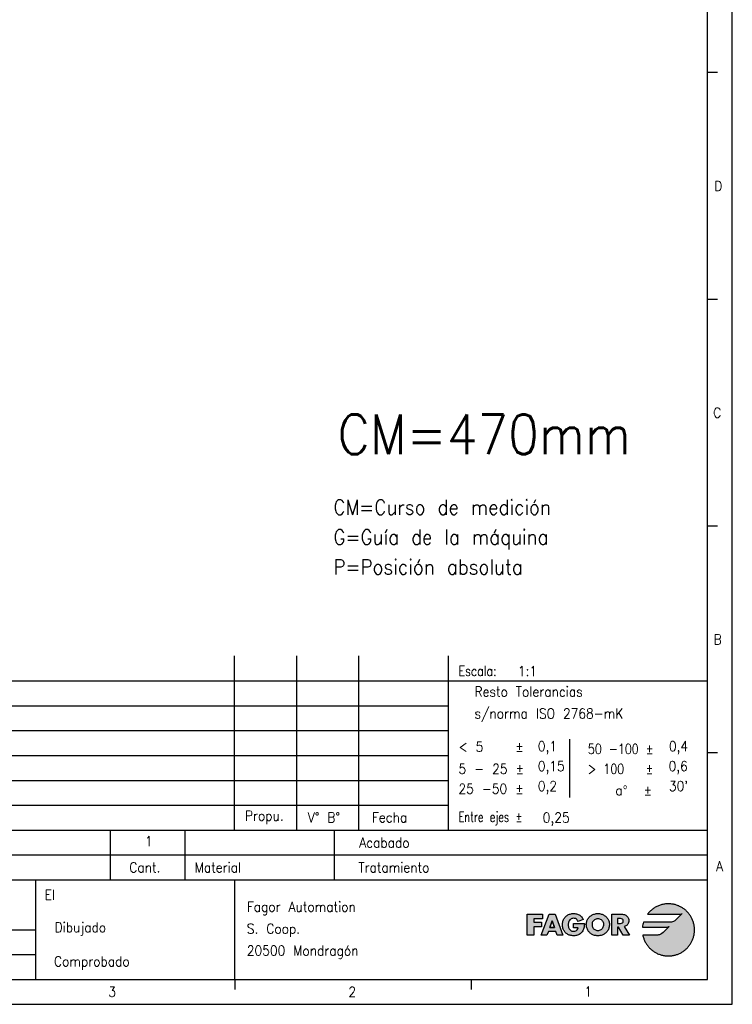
# Model space of a CAD drawing. Header units: millimetres. Extents: x -500 to 846, y -644 to 328.
# Tile 15 of 20: x -49 to 94, y -92 to 106. Entities that reach past the tile are written whole.
import ezdxf

# ---------------------------------------------------------------- set-up
doc = ezdxf.new("R2010")
doc.units = ezdxf.units.MM
doc.layers.add('1', color=7, linetype='Continuous')
doc.layers.add('LAYER_1', color=7, linetype='Continuous')
doc.styles.add('CONVERTER_11', font='txt.shx', dxfattribs={"width": 0.9})
doc.styles.add('CONVERTER_13', font='txt.shx', dxfattribs={"width": 0.81})
doc.styles.add('CONVERTER_14', font='txt.shx', dxfattribs={"width": 0.72})

# ---------------------------------------------------------------- blocks, each defined once
blk = doc.blocks.new('tolerancias', base_point=(37.41, -57.22))
at = {"layer": '1', "color": 7}
blk.add_point((37.41, -57.22), dxfattribs=at)
blk = doc.blocks.new('_A2', base_point=(89.41, -87.22))
at = {"layer": '1', "linetype": 'Continuous'}
for points in [[(82.85, -75.44), (82.61, -75.57), (82.38, -75.65), (82.18, -75.7), (82.04, -75.71), (81.97, -75.72), (76.56, -75.72), (76.49, -75.96), (76.44, -76.2), (76.39, -76.45), (76.36, -76.7), (81.3, -76.7), (81.3, -76.7), (81.53, -76.67), (81.69, -76.61), (81.76, -76.58), (80.53, -77.81), (80.53, -77.81), (80.29, -78.01), (80.04, -78.15), (79.8, -78.24), (79.6, -78.28), (79.45, -78.3), (79.38, -78.31), (76.43, -78.31), (76.47, -78.47), (76.51, -78.64), (76.56, -78.8), (76.61, -78.96), (76.67, -79.12), (76.73, -79.27), (76.8, -79.42), (76.87, -79.57), (76.94, -79.72), (77.02, -79.86), (77.11, -80.01), (77.2, -80.15), (77.29, -80.28), (77.39, -80.41), (77.49, -80.54), (77.59, -80.67), (77.7, -80.79), (77.81, -80.91), (77.93, -81.03), (78.05, -81.14), (78.17, -81.25), (78.3, -81.35), (78.43, -81.45), (78.56, -81.55), (78.7, -81.64), (78.84, -81.73), (78.98, -81.82), (79.13, -81.9), (79.27, -81.97), (79.42, -82.04), (79.58, -82.11), (79.73, -82.17), (79.89, -82.23), (80.05, -82.28), (80.21, -82.32), (80.38, -82.37), (80.54, -82.4), (80.71, -82.43), (80.88, -82.46), (81.05, -82.48), (81.22, -82.49), (81.4, -82.5), (81.57, -82.5), (81.75, -82.5), (81.92, -82.49), (82.09, -82.48), (82.26, -82.46), (82.42, -82.43), (82.59, -82.41), (82.75, -82.37), (82.91, -82.33), (83.07, -82.29), (83.23, -82.24), (83.39, -82.18), (83.54, -82.12), (83.69, -82.06), (83.84, -81.99), (83.98, -81.92), (84.13, -81.84), (84.27, -81.76), (84.4, -81.67), (84.54, -81.59), (84.67, -81.49), (84.8, -81.39), (84.92, -81.29), (85.05, -81.19), (85.17, -81.08), (85.28, -80.97), (85.39, -80.85), (85.5, -80.73), (85.61, -80.61), (85.71, -80.49), (85.81, -80.36), (85.9, -80.22), (85.99, -80.09), (86.07, -79.95), (86.16, -79.81), (86.23, -79.67), (86.3, -79.52), (86.37, -79.38), (86.44, -79.23), (86.5, -79.07), (86.55, -78.92), (86.6, -78.76), (86.64, -78.6), (86.68, -78.44), (86.72, -78.28), (86.75, -78.11), (86.77, -77.94), (86.79, -77.77), (86.81, -77.6), (86.81, -77.43), (86.82, -77.26), (86.81, -77.09), (86.81, -76.92), (86.79, -76.74), (86.77, -76.58), (86.75, -76.41), (86.72, -76.24), (86.68, -76.08), (86.64, -75.92), (86.6, -75.76), (86.55, -75.6), (86.5, -75.45), (86.44, -75.29), (86.37, -75.14), (86.3, -75), (86.23, -74.85), (86.16, -74.71), (86.07, -74.57), (85.99, -74.43), (85.9, -74.3), (85.81, -74.16), (85.71, -74.03), (85.61, -73.91), (85.5, -73.79), (85.39, -73.67), (85.28, -73.55), (85.17, -73.44), (85.05, -73.33), (84.92, -73.23), (84.8, -73.13), (84.67, -73.03), (84.54, -72.94), (84.4, -72.85), (84.27, -72.76), (84.13, -72.68), (83.98, -72.6), (83.84, -72.53), (83.69, -72.46), (83.54, -72.4), (83.39, -72.34), (83.23, -72.28), (83.07, -72.23), (82.91, -72.19), (82.75, -72.15), (82.59, -72.12), (82.42, -72.09), (82.26, -72.06), (82.09, -72.04), (81.92, -72.03), (81.75, -72.02), (81.57, -72.02), (81.38, -72.02), (81.2, -72.03), (81.01, -72.05), (80.82, -72.07), (80.64, -72.1), (80.46, -72.13), (80.28, -72.18), (80.11, -72.22), (79.93, -72.28), (79.76, -72.34), (79.59, -72.4), (79.43, -72.47), (79.27, -72.55), (79.11, -72.63), (78.95, -72.71), (78.8, -72.81), (78.65, -72.9), (78.5, -73), (78.36, -73.11), (78.22, -73.22), (78.09, -73.34), (77.96, -73.46), (77.83, -73.58), (77.71, -73.71), (77.59, -73.84), (77.48, -73.98), (77.37, -74.12), (83.89, -74.12), (84.11, -74.08), (84.28, -74.03), (84.34, -74), (83.09, -75.25)], [(56.27, -74.12), (56.27, -75.04), (54.53, -75.04), (54.53, -75.74), (56.06, -75.74), (56.06, -76.66), (54.53, -76.66), (54.53, -78.31), (53.22, -78.31), (53.22, -74.12)], [(63.64, -74.23), (63.78, -74.32), (63.92, -74.42), (64.05, -74.54), (64.17, -74.67), (64.28, -74.82), (64.38, -74.98), (64.47, -75.15), (63.43, -75.59), (63.35, -75.4), (63.23, -75.24), (63.09, -75.1), (62.92, -75), (62.74, -74.94), (62.53, -74.92), (62.34, -74.94), (62.17, -74.98), (62.02, -75.06), (61.88, -75.16), (61.77, -75.27), (61.67, -75.41), (61.59, -75.56), (61.52, -75.72), (61.48, -75.89), (61.45, -76.07), (61.44, -76.24), (61.45, -76.42), (61.48, -76.59), (61.52, -76.76), (61.59, -76.92), (61.67, -77.07), (61.78, -77.21), (61.9, -77.32), (62.03, -77.42), (62.19, -77.49), (62.36, -77.54), (62.54, -77.55), (62.77, -77.53), (62.97, -77.47), (63.14, -77.37), (63.28, -77.23), (63.38, -77.05), (63.42, -76.82), (62.53, -76.82), (62.53, -75.97), (64.69, -75.97), (64.69, -76.17), (64.68, -76.36), (64.66, -76.55), (64.63, -76.74), (64.6, -76.92), (64.54, -77.1), (64.47, -77.28), (64.38, -77.45), (64.27, -77.62), (64.14, -77.79), (64, -77.93), (63.84, -78.05), (63.68, -78.16), (63.51, -78.25), (63.33, -78.32), (63.14, -78.38), (62.95, -78.42), (62.75, -78.44), (62.54, -78.45), (62.35, -78.44), (62.17, -78.42), (62, -78.39), (61.83, -78.35), (61.67, -78.3), (61.52, -78.24), (61.38, -78.17), (61.24, -78.08), (61.11, -77.99), (60.99, -77.89), (60.87, -77.78), (60.77, -77.66), (60.68, -77.53), (60.59, -77.39), (60.52, -77.25), (60.46, -77.1), (60.4, -76.94), (60.36, -76.77), (60.33, -76.6), (60.31, -76.42), (60.31, -76.24), (60.31, -76.04), (60.33, -75.86), (60.36, -75.68), (60.4, -75.51), (60.46, -75.35), (60.52, -75.19), (60.6, -75.05), (60.68, -74.91), (60.78, -74.78), (60.88, -74.65), (60.99, -74.54), (61.12, -74.44), (61.25, -74.35), (61.39, -74.26), (61.54, -74.19), (61.69, -74.13), (61.86, -74.07), (62.03, -74.03), (62.2, -74), (62.39, -73.99), (62.58, -73.98), (62.77, -73.99), (62.96, -74.01), (63.14, -74.04), (63.31, -74.09), (63.48, -74.15)]]:
    blk.add_hatch(color=2, dxfattribs=at).paths.add_polyline_path(points)
h = blk.add_hatch(color=2, dxfattribs=at)
h.paths.add_polyline_path([(58.82, -74.12), (60.4, -78.31), (59.24, -78.31), (58.96, -77.58), (57.46, -77.58), (57.17, -78.31), (56.02, -78.31), (57.63, -74.12)])
h.paths.add_polyline_path([(57.76, -76.75), (58.21, -75.41), (58.22, -75.41), (58.67, -76.75)], flags=16)
h = blk.add_hatch(color=2, dxfattribs=at)
h.paths.add_polyline_path([(68.08, -74.07), (68.24, -74.12), (68.4, -74.19), (68.55, -74.26), (68.69, -74.34), (68.83, -74.43), (68.96, -74.53), (69.08, -74.64), (69.19, -74.76), (69.3, -74.88), (69.39, -75.01), (69.48, -75.15), (69.55, -75.3), (69.61, -75.46), (69.66, -75.62), (69.7, -75.78), (69.72, -75.96), (69.73, -76.14), (69.72, -76.32), (69.7, -76.5), (69.67, -76.67), (69.63, -76.83), (69.58, -76.99), (69.52, -77.14), (69.45, -77.29), (69.37, -77.43), (69.28, -77.56), (69.18, -77.68), (69.07, -77.8), (68.95, -77.91), (68.83, -78.01), (68.7, -78.09), (68.56, -78.17), (68.41, -78.24), (68.26, -78.31), (68.1, -78.36), (67.94, -78.4), (67.77, -78.42), (67.59, -78.44), (67.41, -78.45), (67.23, -78.44), (67.05, -78.42), (66.88, -78.4), (66.72, -78.36), (66.56, -78.31), (66.4, -78.24), (66.26, -78.17), (66.12, -78.09), (65.99, -78.01), (65.86, -77.91), (65.75, -77.8), (65.64, -77.68), (65.54, -77.56), (65.45, -77.43), (65.37, -77.29), (65.3, -77.14), (65.24, -76.99), (65.18, -76.83), (65.14, -76.67), (65.12, -76.5), (65.1, -76.32), (65.09, -76.14), (65.1, -75.96), (65.12, -75.78), (65.16, -75.62), (65.21, -75.46), (65.27, -75.3), (65.34, -75.15), (65.42, -75.01), (65.52, -74.88), (65.62, -74.76), (65.74, -74.64), (65.86, -74.53), (65.99, -74.43), (66.13, -74.34), (66.27, -74.26), (66.42, -74.19), (66.58, -74.12), (66.74, -74.07), (66.9, -74.03), (67.07, -74), (67.24, -73.99), (67.41, -73.98), (67.58, -73.99), (67.75, -74), (67.92, -74.03)])
h.paths.add_polyline_path([(66.23, -76.14), (66.24, -76.33), (66.28, -76.51), (66.34, -76.68), (66.42, -76.84), (66.52, -76.97), (66.63, -77.1), (66.77, -77.2), (66.91, -77.28), (67.07, -77.34), (67.23, -77.38), (67.41, -77.39), (67.58, -77.38), (67.75, -77.34), (67.91, -77.28), (68.05, -77.2), (68.18, -77.1), (68.3, -76.97), (68.4, -76.84), (68.48, -76.68), (68.54, -76.51), (68.58, -76.33), (68.59, -76.14), (68.58, -75.97), (68.53, -75.8), (68.46, -75.65), (68.36, -75.5), (68.24, -75.37), (68.11, -75.26), (67.95, -75.17), (67.78, -75.1), (67.6, -75.05), (67.41, -75.04), (67.22, -75.05), (67.04, -75.1), (66.87, -75.17), (66.71, -75.26), (66.57, -75.37), (66.45, -75.5), (66.36, -75.65), (66.29, -75.8), (66.24, -75.97)], flags=16)
h = blk.add_hatch(color=2, dxfattribs=at)
h.paths.add_polyline_path([(72.55, -74.15), (72.73, -74.2), (72.9, -74.25), (73.05, -74.33), (73.19, -74.43), (73.31, -74.54), (73.42, -74.68), (73.5, -74.83), (73.56, -75), (73.6, -75.19), (73.61, -75.41), (73.6, -75.6), (73.56, -75.78), (73.5, -75.95), (73.42, -76.1), (73.32, -76.24), (73.2, -76.37), (73.05, -76.47), (72.88, -76.54), (72.69, -76.59), (73.78, -78.31), (72.49, -78.31), (71.57, -76.71), (71.32, -76.71), (71.32, -78.31), (70.23, -78.31), (70.23, -74.12), (72.15, -74.12), (72.36, -74.13)])
h.paths.add_polyline_path([(71.32, -76), (71.74, -76), (71.96, -75.99), (72.16, -75.94), (72.34, -75.86), (72.46, -75.7), (72.5, -75.47), (72.46, -75.25), (72.34, -75.09), (72.16, -75.01), (71.96, -74.96), (71.74, -74.95), (71.32, -74.95)], flags=16)
at = {"layer": '1', "color": 2, "linetype": 'Continuous'}
for p, q in [((94.41, -92.22), (94.41, 327.78)), ((91.41, 95.01), (89.41, 95.01)), ((91.41, 49.45), (89.41, 49.45)), ((91.41, 3.89), (89.41, 3.89)), ((-95.59, -27.22), (89.41, -27.22)), ((-95.59, -32.22), (37.41, -32.22)), ((-95.59, -37.22), (37.41, -37.22)), ((61.71, -38.96), (61.71, -50.69)), ((-95.59, -42.22), (37.41, -42.22)), ((91.41, -41.66), (89.41, -41.66)), ((-95.59, -47.22), (37.41, -47.22)), ((-95.59, -52.22), (37.41, -52.22)), ((89.41, -62.22), (-95.59, -62.22)), ((-95.59, -82.22), (-45.59, -82.22)), ((-5.42, -89.22), (-5.42, -87.22)), ((42, -89.22), (42, -87.22)), ((-499.59, -92.22), (94.41, -92.22))]:
    blk.add_line(p, q, dxfattribs=at)
at = {"layer": '1', "color": 7, "linetype": 'Continuous'}
for p, q in [((89.41, -87.22), (89.41, 322.78)), ((-5.59, -57.22), (-5.59, -22.22)), ((6.91, -57.22), (6.91, -22.22)), ((19.41, -57.22), (19.41, -22.22)), ((37.41, -57.22), (37.41, -22.22)), ((-95.59, -57.22), (89.41, -57.22)), ((-30.59, -57.22), (-30.59, -67.22)), ((-15.59, -57.22), (-15.59, -67.22)), ((14.41, -57.22), (14.41, -67.22)), ((-95.59, -67.22), (89.41, -67.22)), ((-45.59, -67.22), (-45.59, -77.22)), ((-5.59, -67.22), (-5.59, -87.22)), ((-95.59, -77.22), (-45.59, -77.22)), ((-45.59, -77.22), (-45.59, -82.22)), ((-45.59, -82.22), (-45.59, -87.22)), ((-479.59, -87.22), (89.41, -87.22))]:
    blk.add_line(p, q, dxfattribs=at)
at = {"layer": 'LAYER_1', "color": 2, "linetype": 'Continuous'}
for p, q in [((78.36, -73.11), (78.22, -73.22)), ((78.5, -73), (78.36, -73.11)), ((78.65, -72.9), (78.5, -73)), ((78.8, -72.81), (78.65, -72.9)), ((78.95, -72.71), (78.8, -72.81)), ((79.11, -72.63), (78.95, -72.71)), ((79.27, -72.55), (79.11, -72.63)), ((79.43, -72.47), (79.27, -72.55)), ((79.59, -72.4), (79.43, -72.47)), ((79.76, -72.34), (79.59, -72.4)), ((79.93, -72.28), (79.76, -72.34)), ((80.11, -72.22), (79.93, -72.28)), ((80.28, -72.18), (80.11, -72.22)), ((80.46, -72.13), (80.28, -72.18)), ((80.64, -72.1), (80.46, -72.13)), ((80.82, -72.07), (80.64, -72.1)), ((81.01, -72.05), (80.82, -72.07)), ((81.2, -72.03), (81.01, -72.05)), ((81.38, -72.02), (81.2, -72.03)), ((81.57, -72.02), (81.38, -72.02)), ((81.75, -72.02), (81.57, -72.02)), ((81.92, -72.03), (81.75, -72.02)), ((82.09, -72.04), (81.92, -72.03)), ((82.26, -72.06), (82.09, -72.04)), ((82.42, -72.09), (82.26, -72.06)), ((82.59, -72.12), (82.42, -72.09)), ((82.75, -72.15), (82.59, -72.12)), ((82.91, -72.19), (82.75, -72.15)), ((83.07, -72.23), (82.91, -72.19)), ((83.23, -72.28), (83.07, -72.23)), ((83.39, -72.34), (83.23, -72.28)), ((83.54, -72.4), (83.39, -72.34)), ((83.69, -72.46), (83.54, -72.4)), ((83.84, -72.53), (83.69, -72.46)), ((83.98, -72.6), (83.84, -72.53)), ((84.13, -72.68), (83.98, -72.6)), ((84.27, -72.76), (84.13, -72.68)), ((84.4, -72.85), (84.27, -72.76)), ((84.54, -72.94), (84.4, -72.85)), ((84.67, -73.03), (84.54, -72.94)), ((84.8, -73.13), (84.67, -73.03)), ((84.92, -73.23), (84.8, -73.13)), ((53.22, -74.12), (56.27, -74.12)), ((53.22, -78.31), (53.22, -74.12)), ((56.27, -75.04), (54.53, -75.04)), ((54.53, -75.04), (54.53, -75.74)), ((56.02, -78.31), (57.63, -74.12)), ((56.27, -74.12), (56.27, -75.04)), ((57.63, -74.12), (58.82, -74.12)), ((58.82, -74.12), (60.4, -78.31)), ((60.52, -75.19), (60.6, -75.05)), ((60.6, -75.05), (60.68, -74.91)), ((60.68, -74.91), (60.78, -74.78)), ((60.78, -74.78), (60.88, -74.65)), ((60.88, -74.65), (60.99, -74.54)), ((60.99, -74.54), (61.12, -74.44)), ((61.12, -74.44), (61.25, -74.35)), ((61.25, -74.35), (61.39, -74.26)), ((61.39, -74.26), (61.54, -74.19)), ((61.54, -74.19), (61.69, -74.13)), ((61.69, -74.13), (61.86, -74.07)), ((61.88, -75.16), (61.77, -75.27)), ((61.86, -74.07), (62.03, -74.03)), ((62.02, -75.06), (61.88, -75.16)), ((62.17, -74.98), (62.02, -75.06)), ((62.03, -74.03), (62.2, -74)), ((62.34, -74.94), (62.17, -74.98)), ((62.2, -74), (62.39, -73.99)), ((62.53, -74.92), (62.34, -74.94)), ((62.39, -73.99), (62.58, -73.98)), ((62.74, -74.94), (62.53, -74.92)), ((62.58, -73.98), (62.77, -73.99)), ((62.58, -73.98), (62.58, -73.98)), ((62.92, -75), (62.74, -74.94)), ((62.77, -73.99), (62.96, -74.01)), ((63.09, -75.1), (62.92, -75)), ((62.96, -74.01), (63.14, -74.04)), ((63.23, -75.24), (63.09, -75.1)), ((63.14, -74.04), (63.31, -74.09)), ((63.31, -74.09), (63.48, -74.15)), ((64.47, -75.15), (63.43, -75.59)), ((63.48, -74.15), (63.64, -74.23)), ((63.64, -74.23), (63.78, -74.32)), ((63.78, -74.32), (63.92, -74.42)), ((63.92, -74.42), (64.05, -74.54)), ((64.05, -74.54), (64.17, -74.67)), ((64.17, -74.67), (64.28, -74.82)), ((64.28, -74.82), (64.38, -74.98)), ((64.38, -74.98), (64.47, -75.15)), ((65.27, -75.3), (65.34, -75.15)), ((65.34, -75.15), (65.42, -75.01)), ((65.42, -75.01), (65.52, -74.88)), ((65.52, -74.88), (65.62, -74.76)), ((65.62, -74.76), (65.74, -74.64)), ((65.74, -74.64), (65.86, -74.53)), ((65.86, -74.53), (65.99, -74.43)), ((65.99, -74.43), (66.13, -74.34)), ((66.13, -74.34), (66.27, -74.26)), ((66.27, -74.26), (66.42, -74.19)), ((66.42, -74.19), (66.58, -74.12)), ((66.58, -74.12), (66.74, -74.07)), ((66.87, -75.17), (66.71, -75.26)), ((66.74, -74.07), (66.9, -74.03)), ((67.04, -75.1), (66.87, -75.17)), ((66.9, -74.03), (67.07, -74)), ((67.22, -75.05), (67.04, -75.1)), ((67.07, -74), (67.24, -73.99)), ((67.41, -75.04), (67.22, -75.05)), ((67.24, -73.99), (67.41, -73.98)), ((67.41, -73.98), (67.58, -73.99)), ((67.6, -75.05), (67.41, -75.04)), ((67.58, -73.99), (67.75, -74)), ((67.78, -75.1), (67.6, -75.05)), ((67.75, -74), (67.92, -74.03)), ((67.95, -75.17), (67.78, -75.1)), ((67.92, -74.03), (68.08, -74.07)), ((68.11, -75.26), (67.95, -75.17)), ((68.08, -74.07), (68.24, -74.12)), ((68.24, -74.12), (68.4, -74.19)), ((68.4, -74.19), (68.55, -74.26)), ((68.55, -74.26), (68.69, -74.34)), ((68.69, -74.34), (68.83, -74.43)), ((68.83, -74.43), (68.96, -74.53)), ((68.96, -74.53), (69.08, -74.64)), ((69.08, -74.64), (69.19, -74.76)), ((69.19, -74.76), (69.3, -74.88)), ((69.3, -74.88), (69.39, -75.01)), ((69.39, -75.01), (69.48, -75.15)), ((69.48, -75.15), (69.55, -75.3)), ((70.23, -74.12), (72.15, -74.12)), ((70.23, -78.31), (70.23, -74.12)), ((71.32, -74.95), (71.32, -76)), ((71.74, -74.95), (71.32, -74.95)), ((71.96, -74.96), (71.74, -74.95)), ((72.16, -75.01), (71.96, -74.96)), ((72.15, -74.12), (72.36, -74.13)), ((72.34, -75.09), (72.16, -75.01)), ((72.46, -75.25), (72.34, -75.09)), ((72.36, -74.13), (72.55, -74.15)), ((72.55, -74.15), (72.73, -74.2)), ((72.73, -74.2), (72.9, -74.25)), ((72.9, -74.25), (73.05, -74.33)), ((73.05, -74.33), (73.19, -74.43)), ((73.19, -74.43), (73.31, -74.54)), ((73.31, -74.54), (73.42, -74.68)), ((73.42, -74.68), (73.5, -74.83)), ((73.5, -74.83), (73.56, -75)), ((73.56, -75), (73.6, -75.19)), ((77.48, -73.98), (77.37, -74.12)), ((77.37, -74.12), (83.89, -74.12)), ((77.37, -74.12), (77.37, -74.12)), ((77.59, -73.84), (77.48, -73.98)), ((77.71, -73.71), (77.59, -73.84)), ((77.83, -73.58), (77.71, -73.71)), ((77.96, -73.46), (77.83, -73.58)), ((78.09, -73.34), (77.96, -73.46)), ((78.22, -73.22), (78.09, -73.34)), ((84.34, -74), (83.09, -75.25)), ((83.89, -74.12), (84.11, -74.08)), ((84.11, -74.08), (84.28, -74.03)), ((84.28, -74.03), (84.34, -74)), ((85.05, -73.33), (84.92, -73.23)), ((85.17, -73.44), (85.05, -73.33)), ((85.28, -73.55), (85.17, -73.44)), ((85.39, -73.67), (85.28, -73.55)), ((85.5, -73.79), (85.39, -73.67)), ((85.61, -73.91), (85.5, -73.79)), ((85.71, -74.03), (85.61, -73.91)), ((85.81, -74.16), (85.71, -74.03)), ((85.9, -74.3), (85.81, -74.16)), ((85.99, -74.43), (85.9, -74.3)), ((86.07, -74.57), (85.99, -74.43)), ((86.16, -74.71), (86.07, -74.57)), ((86.23, -74.85), (86.16, -74.71)), ((86.3, -75), (86.23, -74.85)), ((86.37, -75.14), (86.3, -75)), ((86.44, -75.29), (86.37, -75.14)), ((54.53, -75.74), (56.06, -75.74)), ((54.53, -76.66), (54.53, -78.31)), ((56.06, -76.66), (54.53, -76.66)), ((56.06, -75.74), (56.06, -76.66)), ((57.76, -76.75), (58.21, -75.41)), ((58.21, -75.41), (57.76, -76.75)), ((58.67, -76.75), (57.76, -76.75)), ((57.76, -76.75), (58.67, -76.75)), ((58.21, -75.41), (58.22, -75.41)), ((58.22, -75.41), (58.21, -75.41)), ((58.22, -75.41), (58.67, -76.75)), ((58.67, -76.75), (58.22, -75.41)), ((60.31, -76.04), (60.33, -75.86)), ((60.31, -76.24), (60.31, -76.04)), ((60.31, -76.24), (60.31, -76.24)), ((60.31, -76.42), (60.31, -76.24)), ((60.33, -76.6), (60.31, -76.42)), ((60.33, -75.86), (60.36, -75.68)), ((60.36, -76.77), (60.33, -76.6)), ((60.36, -75.68), (60.4, -75.51)), ((60.4, -76.94), (60.36, -76.77)), ((60.4, -75.51), (60.46, -75.35)), ((60.46, -77.1), (60.4, -76.94)), ((60.46, -75.35), (60.52, -75.19)), ((60.52, -77.25), (60.46, -77.1)), ((61.45, -76.07), (61.44, -76.24)), ((61.44, -76.24), (61.45, -76.42)), ((61.48, -75.89), (61.45, -76.07)), ((61.45, -76.42), (61.48, -76.59)), ((61.52, -75.72), (61.48, -75.89)), ((61.48, -76.59), (61.52, -76.76)), ((61.59, -75.56), (61.52, -75.72)), ((61.52, -76.76), (61.59, -76.92)), ((61.67, -75.41), (61.59, -75.56)), ((61.59, -76.92), (61.67, -77.07)), ((61.77, -75.27), (61.67, -75.41)), ((61.67, -77.07), (61.78, -77.21)), ((62.53, -75.97), (64.69, -75.97)), ((62.53, -76.82), (62.53, -75.97)), ((63.42, -76.82), (62.53, -76.82)), ((63.35, -75.4), (63.23, -75.24)), ((63.28, -77.23), (63.38, -77.05)), ((63.43, -75.59), (63.35, -75.4)), ((63.38, -77.05), (63.42, -76.82)), ((64.54, -77.1), (64.47, -77.28)), ((64.6, -76.92), (64.54, -77.1)), ((64.63, -76.74), (64.6, -76.92)), ((64.66, -76.55), (64.63, -76.74)), ((64.68, -76.36), (64.66, -76.55)), ((64.69, -76.17), (64.68, -76.36)), ((64.69, -75.97), (64.69, -76.17)), ((65.09, -76.14), (65.1, -75.96)), ((65.09, -76.14), (65.09, -76.14)), ((65.1, -76.32), (65.09, -76.14)), ((65.1, -75.96), (65.12, -75.78)), ((65.12, -76.5), (65.1, -76.32)), ((65.12, -75.78), (65.16, -75.62)), ((65.14, -76.67), (65.12, -76.5)), ((65.18, -76.83), (65.14, -76.67)), ((65.16, -75.62), (65.21, -75.46)), ((65.24, -76.99), (65.18, -76.83)), ((65.21, -75.46), (65.27, -75.3)), ((65.3, -77.14), (65.24, -76.99)), ((65.37, -77.29), (65.3, -77.14)), ((66.24, -75.97), (66.23, -76.14)), ((66.23, -76.14), (66.24, -76.33)), ((66.29, -75.8), (66.24, -75.97)), ((66.24, -76.33), (66.28, -76.51)), ((66.28, -76.51), (66.34, -76.68)), ((66.36, -75.65), (66.29, -75.8)), ((66.34, -76.68), (66.42, -76.84)), ((66.45, -75.5), (66.36, -75.65)), ((66.42, -76.84), (66.52, -76.97)), ((66.57, -75.37), (66.45, -75.5)), ((66.52, -76.97), (66.63, -77.1)), ((66.71, -75.26), (66.57, -75.37)), ((66.63, -77.1), (66.77, -77.2)), ((68.05, -77.2), (68.18, -77.1)), ((68.24, -75.37), (68.11, -75.26)), ((68.18, -77.1), (68.3, -76.97)), ((68.36, -75.5), (68.24, -75.37)), ((68.3, -76.97), (68.4, -76.84)), ((68.46, -75.65), (68.36, -75.5)), ((68.4, -76.84), (68.48, -76.68)), ((68.53, -75.8), (68.46, -75.65)), ((68.48, -76.68), (68.54, -76.51)), ((68.58, -75.97), (68.53, -75.8)), ((68.54, -76.51), (68.58, -76.33)), ((68.59, -76.14), (68.58, -75.97)), ((68.58, -76.33), (68.59, -76.14)), ((68.59, -76.14), (68.59, -76.14)), ((69.52, -77.14), (69.45, -77.29)), ((69.58, -76.99), (69.52, -77.14)), ((69.55, -75.3), (69.61, -75.46)), ((69.63, -76.83), (69.58, -76.99)), ((69.61, -75.46), (69.66, -75.62)), ((69.67, -76.67), (69.63, -76.83)), ((69.66, -75.62), (69.7, -75.78)), ((69.7, -76.5), (69.67, -76.67)), ((69.7, -75.78), (69.72, -75.96)), ((69.72, -76.32), (69.7, -76.5)), ((69.72, -75.96), (69.73, -76.14)), ((69.73, -76.14), (69.72, -76.32)), ((69.73, -76.14), (69.73, -76.14)), ((71.32, -76), (71.74, -76)), ((71.32, -76.71), (71.32, -78.31)), ((71.57, -76.71), (71.32, -76.71)), ((72.49, -78.31), (71.57, -76.71)), ((71.74, -76), (71.96, -75.99)), ((71.96, -75.99), (72.16, -75.94)), ((72.16, -75.94), (72.34, -75.86)), ((72.34, -75.86), (72.46, -75.7)), ((72.5, -75.47), (72.46, -75.25)), ((72.46, -75.7), (72.5, -75.47)), ((72.88, -76.54), (72.69, -76.59)), ((72.69, -76.59), (73.78, -78.31)), ((73.05, -76.47), (72.88, -76.54)), ((73.2, -76.37), (73.05, -76.47)), ((73.32, -76.24), (73.2, -76.37)), ((73.42, -76.1), (73.32, -76.24)), ((73.5, -75.95), (73.42, -76.1)), ((73.56, -75.78), (73.5, -75.95)), ((73.6, -75.6), (73.56, -75.78)), ((73.6, -75.19), (73.61, -75.41)), ((73.61, -75.41), (73.6, -75.6)), ((76.39, -76.45), (76.36, -76.7)), ((76.36, -76.7), (81.3, -76.7)), ((76.44, -76.2), (76.39, -76.45)), ((76.49, -75.96), (76.44, -76.2)), ((76.56, -75.72), (76.49, -75.96)), ((81.97, -75.72), (76.56, -75.72)), ((81.76, -76.58), (80.53, -77.81)), ((81.3, -76.7), (81.53, -76.67)), ((81.3, -76.7), (81.3, -76.7)), ((81.53, -76.67), (81.69, -76.61)), ((81.69, -76.61), (81.76, -76.58)), ((82.04, -75.71), (81.97, -75.72)), ((82.18, -75.7), (82.04, -75.71)), ((82.38, -75.65), (82.18, -75.7)), ((82.61, -75.57), (82.38, -75.65)), ((82.85, -75.44), (82.61, -75.57)), ((83.09, -75.25), (82.85, -75.44)), ((86.5, -75.45), (86.44, -75.29)), ((86.55, -75.6), (86.5, -75.45)), ((86.6, -75.76), (86.55, -75.6)), ((86.64, -75.92), (86.6, -75.76)), ((86.68, -76.08), (86.64, -75.92)), ((86.72, -76.24), (86.68, -76.08)), ((86.75, -76.41), (86.72, -76.24)), ((86.77, -76.58), (86.75, -76.41)), ((86.79, -76.74), (86.77, -76.58)), ((86.81, -76.92), (86.79, -76.74)), ((86.81, -77.09), (86.81, -76.92)), ((86.82, -77.26), (86.81, -77.09)), ((54.53, -78.31), (53.22, -78.31)), ((57.17, -78.31), (56.02, -78.31)), ((57.46, -77.58), (57.17, -78.31)), ((58.96, -77.58), (57.46, -77.58)), ((59.24, -78.31), (58.96, -77.58)), ((60.4, -78.31), (59.24, -78.31)), ((60.59, -77.39), (60.52, -77.25)), ((60.68, -77.53), (60.59, -77.39)), ((60.77, -77.66), (60.68, -77.53)), ((60.87, -77.78), (60.77, -77.66)), ((60.99, -77.89), (60.87, -77.78)), ((61.11, -77.99), (60.99, -77.89)), ((61.24, -78.08), (61.11, -77.99)), ((61.38, -78.17), (61.24, -78.08)), ((61.52, -78.24), (61.38, -78.17)), ((61.67, -78.3), (61.52, -78.24)), ((61.83, -78.35), (61.67, -78.3)), ((61.78, -77.21), (61.9, -77.32)), ((62, -78.39), (61.83, -78.35)), ((61.9, -77.32), (62.03, -77.42)), ((62.17, -78.42), (62, -78.39)), ((62.03, -77.42), (62.19, -77.49)), ((62.35, -78.44), (62.17, -78.42)), ((62.19, -77.49), (62.36, -77.54)), ((62.54, -78.45), (62.35, -78.44)), ((62.36, -77.54), (62.54, -77.55)), ((62.54, -77.55), (62.77, -77.53)), ((62.54, -77.55), (62.54, -77.55)), ((62.75, -78.44), (62.54, -78.45)), ((62.95, -78.42), (62.75, -78.44)), ((62.77, -77.53), (62.97, -77.47)), ((63.14, -78.38), (62.95, -78.42)), ((62.97, -77.47), (63.14, -77.37)), ((63.14, -77.37), (63.28, -77.23)), ((63.33, -78.32), (63.14, -78.38)), ((63.51, -78.25), (63.33, -78.32)), ((63.68, -78.16), (63.51, -78.25)), ((63.84, -78.05), (63.68, -78.16)), ((64, -77.93), (63.84, -78.05)), ((64.14, -77.79), (64, -77.93)), ((64.27, -77.62), (64.14, -77.79)), ((64.38, -77.45), (64.27, -77.62)), ((64.47, -77.28), (64.38, -77.45)), ((65.45, -77.43), (65.37, -77.29)), ((65.54, -77.56), (65.45, -77.43)), ((65.64, -77.68), (65.54, -77.56)), ((65.75, -77.8), (65.64, -77.68)), ((65.86, -77.91), (65.75, -77.8)), ((65.99, -78.01), (65.86, -77.91)), ((66.12, -78.09), (65.99, -78.01)), ((66.26, -78.17), (66.12, -78.09)), ((66.4, -78.24), (66.26, -78.17)), ((66.56, -78.31), (66.4, -78.24)), ((66.72, -78.36), (66.56, -78.31)), ((66.88, -78.4), (66.72, -78.36)), ((66.77, -77.2), (66.91, -77.28)), ((67.05, -78.42), (66.88, -78.4)), ((66.91, -77.28), (67.07, -77.34)), ((67.23, -78.44), (67.05, -78.42)), ((67.07, -77.34), (67.23, -77.38)), ((67.23, -77.38), (67.41, -77.39)), ((67.41, -78.45), (67.23, -78.44)), ((67.41, -77.39), (67.58, -77.38)), ((67.59, -78.44), (67.41, -78.45)), ((67.58, -77.38), (67.75, -77.34)), ((67.77, -78.42), (67.59, -78.44)), ((67.75, -77.34), (67.91, -77.28)), ((67.94, -78.4), (67.77, -78.42)), ((67.91, -77.28), (68.05, -77.2)), ((68.1, -78.36), (67.94, -78.4)), ((68.26, -78.31), (68.1, -78.36)), ((68.41, -78.24), (68.26, -78.31)), ((68.56, -78.17), (68.41, -78.24)), ((68.7, -78.09), (68.56, -78.17)), ((68.83, -78.01), (68.7, -78.09)), ((68.95, -77.91), (68.83, -78.01)), ((69.07, -77.8), (68.95, -77.91)), ((69.18, -77.68), (69.07, -77.8)), ((69.28, -77.56), (69.18, -77.68)), ((69.37, -77.43), (69.28, -77.56)), ((69.45, -77.29), (69.37, -77.43)), ((71.32, -78.31), (70.23, -78.31)), ((73.78, -78.31), (72.49, -78.31)), ((76.43, -78.31), (76.47, -78.47)), ((79.38, -78.31), (76.43, -78.31)), ((76.47, -78.47), (76.51, -78.64)), ((76.51, -78.64), (76.56, -78.8)), ((76.56, -78.8), (76.61, -78.96)), ((76.61, -78.96), (76.67, -79.12)), ((76.67, -79.12), (76.73, -79.27)), ((79.45, -78.3), (79.38, -78.31)), ((79.6, -78.28), (79.45, -78.3)), ((79.8, -78.24), (79.6, -78.28)), ((80.04, -78.15), (79.8, -78.24)), ((80.29, -78.01), (80.04, -78.15)), ((80.53, -77.81), (80.29, -78.01)), ((80.53, -77.81), (80.53, -77.81)), ((86.44, -79.23), (86.5, -79.07)), ((86.5, -79.07), (86.55, -78.92)), ((86.55, -78.92), (86.6, -78.76)), ((86.6, -78.76), (86.64, -78.6)), ((86.64, -78.6), (86.68, -78.44)), ((86.68, -78.44), (86.72, -78.28)), ((86.72, -78.28), (86.75, -78.11)), ((86.75, -78.11), (86.77, -77.94)), ((86.77, -77.94), (86.79, -77.77)), ((86.79, -77.77), (86.81, -77.6)), ((86.81, -77.43), (86.82, -77.26)), ((86.81, -77.6), (86.81, -77.43)), ((86.82, -77.26), (86.82, -77.26)), ((76.73, -79.27), (76.8, -79.42)), ((76.8, -79.42), (76.87, -79.57)), ((76.87, -79.57), (76.94, -79.72)), ((76.94, -79.72), (77.02, -79.86)), ((77.02, -79.86), (77.11, -80.01)), ((77.11, -80.01), (77.2, -80.15)), ((77.2, -80.15), (77.29, -80.28)), ((77.29, -80.28), (77.39, -80.41)), ((77.39, -80.41), (77.49, -80.54)), ((77.49, -80.54), (77.59, -80.67)), ((77.59, -80.67), (77.7, -80.79)), ((77.7, -80.79), (77.81, -80.91)), ((77.81, -80.91), (77.93, -81.03)), ((77.93, -81.03), (78.05, -81.14)), ((85.05, -81.19), (85.17, -81.08)), ((85.17, -81.08), (85.28, -80.97)), ((85.28, -80.97), (85.39, -80.85)), ((85.39, -80.85), (85.5, -80.73)), ((85.5, -80.73), (85.61, -80.61)), ((85.61, -80.61), (85.71, -80.49)), ((85.71, -80.49), (85.81, -80.36)), ((85.81, -80.36), (85.9, -80.22)), ((85.9, -80.22), (85.99, -80.09)), ((85.99, -80.09), (86.07, -79.95)), ((86.07, -79.95), (86.16, -79.81)), ((86.16, -79.81), (86.23, -79.67)), ((86.23, -79.67), (86.3, -79.52)), ((86.3, -79.52), (86.37, -79.38)), ((86.37, -79.38), (86.44, -79.23)), ((78.05, -81.14), (78.17, -81.25)), ((78.17, -81.25), (78.3, -81.35)), ((78.3, -81.35), (78.43, -81.45)), ((78.43, -81.45), (78.56, -81.55)), ((78.56, -81.55), (78.7, -81.64)), ((78.7, -81.64), (78.84, -81.73)), ((78.84, -81.73), (78.98, -81.82)), ((78.98, -81.82), (79.13, -81.9)), ((79.13, -81.9), (79.27, -81.97)), ((79.27, -81.97), (79.42, -82.04)), ((79.42, -82.04), (79.58, -82.11)), ((79.58, -82.11), (79.73, -82.17)), ((79.73, -82.17), (79.89, -82.23)), ((79.89, -82.23), (80.05, -82.28)), ((80.05, -82.28), (80.21, -82.32)), ((80.21, -82.32), (80.38, -82.37)), ((80.38, -82.37), (80.54, -82.4)), ((80.54, -82.4), (80.71, -82.43)), ((80.71, -82.43), (80.88, -82.46)), ((80.88, -82.46), (81.05, -82.48)), ((81.05, -82.48), (81.22, -82.49)), ((81.22, -82.49), (81.4, -82.5)), ((81.4, -82.5), (81.57, -82.5)), ((81.57, -82.5), (81.75, -82.5)), ((81.57, -82.5), (81.57, -82.5)), ((81.75, -82.5), (81.92, -82.49)), ((81.92, -82.49), (82.09, -82.48)), ((82.09, -82.48), (82.26, -82.46)), ((82.26, -82.46), (82.42, -82.43)), ((82.42, -82.43), (82.59, -82.41)), ((82.59, -82.41), (82.75, -82.37)), ((82.75, -82.37), (82.91, -82.33)), ((82.91, -82.33), (83.07, -82.29)), ((83.07, -82.29), (83.23, -82.24)), ((83.23, -82.24), (83.39, -82.18)), ((83.39, -82.18), (83.54, -82.12)), ((83.54, -82.12), (83.69, -82.06)), ((83.69, -82.06), (83.84, -81.99)), ((83.84, -81.99), (83.98, -81.92)), ((83.98, -81.92), (84.13, -81.84)), ((84.13, -81.84), (84.27, -81.76)), ((84.27, -81.76), (84.4, -81.67)), ((84.4, -81.67), (84.54, -81.59)), ((84.54, -81.59), (84.67, -81.49)), ((84.67, -81.49), (84.8, -81.39)), ((84.8, -81.39), (84.92, -81.29)), ((84.92, -81.29), (85.05, -81.19))]:
    blk.add_line(p, q, dxfattribs=at)
at = {"layer": '1'}
blk.add_blockref('tolerancias', (37.41, -57.22), dxfattribs=at)
at = {"layer": '1', "color": 2}
for s, style, width, p in [('Escala:', 'CONVERTER_13', 0.81, (39.41, -26.22)), ('El', 'CONVERTER_11', 0.9, (-43.73, -71.22))]:
    blk.add_text(s, height=2, dxfattribs=dict(at, style=style, width=width)).set_placement(p)
at = {"layer": '1', "color": 2, "char_height": 2}
for s, insert, attachment_point, line_spacing_factor, style in [('D', (92.4, 72.23), 6, 1.20048, 'CONVERTER_11'), ('C', (92.19, 26.67), 6, 1.20048, 'CONVERTER_11'), ('B', (92.27, -18.88), 6, 1.20048, 'CONVERTER_11'), ('Resto Tolerancias\\Ps/norma ISO 2768-mK', (42.62, -31.91), 4, 1.320528, 'CONVERTER_11'), ('< 5    ±', (39.41, -41.44), 7, 1.320528, 'CONVERTER_11'), ('0,1              0,4', (55.35, -40.66), 4, 1.20048, 'CONVERTER_11'), ('50 -100 ±', (65.41, -41.9), 7, 1.320528, 'CONVERTER_13'), ('5 - 25 ±', (39.41, -45.9), 7, 1.320528, 'CONVERTER_11'), ('0,15             0,6', (55.35, -44.66), 4, 1.20048, 'CONVERTER_11'), ('> 100   ±', (65.41, -45.9), 7, 1.320528, 'CONVERTER_13'), ('a{\\Fgdt;~}  ±', (70.94, -50.22), 7, 1.320528, 'CONVERTER_11'), ('25 -50 ±', (39.41, -49.9), 7, 1.320528, 'CONVERTER_11'), ("0,2              30'", (55.35, -48.66), 4, 1.20048, 'CONVERTER_11'), ('Propu.', (-3.5, -54.65), 4, 1.320528, 'CONVERTER_11'), ('V° B°', (9.15, -54.65), 4, 1.20048, 'CONVERTER_11'), ('Fecha', (22.01, -54.65), 4, 1.320528, 'CONVERTER_11'), ('Entre ejes ±', (39.41, -56.22), 7, 1.320528, 'CONVERTER_14'), ('  0,25', (53.13, -55), 4, 1.20048, 'CONVERTER_11'), ('1', (-23.59, -59.45), 4, 1.20048, 'CONVERTER_11'), ('Acabado', (29.58, -59.72), 6, 1.320528, 'CONVERTER_11'), ('Material', (-13.59, -64.72), 4, 1.320528, 'CONVERTER_11'), ('A', (92.56, -64.44), 6, 1.20048, 'CONVERTER_11'), ('Cant.', (-23.59, -64.72), 5, 1.320528, 'CONVERTER_11'), ('Tratamiento', (33.58, -64.72), 6, 1.320528, 'CONVERTER_11'), ('Fagor Automation\\PS. Coop.\\P20500 Mondragón', (-3.11, -77.35), 4, 1.320528, 'CONVERTER_11'), ('Dibujado', (-31.37, -77.08), 6, 1.320528, 'CONVERTER_11'), ('Comprobado', (-26.64, -83.93), 6, 1.320528, 'CONVERTER_11'), ('3', (-30.93, -89.7), 4, 1.20048, 'CONVERTER_11'), ('2', (17.29, -89.73), 4, 1.20048, 'CONVERTER_11'), ('1', (64.7, -89.65), 4, 1.20048, 'CONVERTER_11')]:
    blk.add_mtext(s, dxfattribs=dict(at, insert=insert, attachment_point=attachment_point, line_spacing_factor=line_spacing_factor, style=style))

msp = doc.modelspace()

# ---------------------------------------------------------------- block references
msp.add_blockref('_A2', (89.41, -87.22))

# ---------------------------------------------------------------- texts
at = {"layer": '1', "color": 2, "style": 'CONVERTER_11', "width": 0.9}
for s, height, p in [('CM=470mm', 8, (15.14, 18.33)), ('1:1', 2, (51.34, -26.26))]:
    msp.add_text(s, height=height, dxfattribs=at).set_placement(p)
at = {"layer": '1', "color": 2, "insert": (14.28, -5.83), "char_height": 3, "attachment_point": 7, "line_spacing_factor": 1.20048, "style": 'CONVERTER_11'}
msp.add_mtext('CM=Curso de medición\\PG=Guía de la máquina\\PP=Posición absoluta', dxfattribs=at)

doc.saveas('drawing.dxf')
